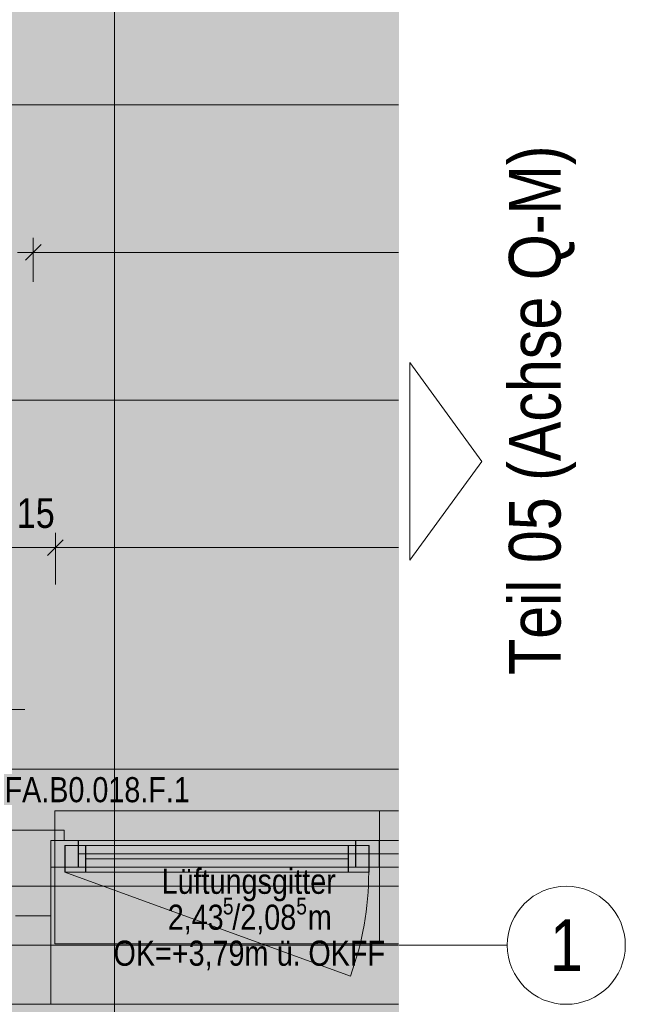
# Model space of a CAD drawing. Extents: x -720 to 300, y 62 to 1162.
# Tile 255 of 256: x 51 to 92, y 996 to 1063. Entities that reach past the tile are written whole.
import ezdxf
from ezdxf.enums import TextEntityAlignment as Align
from ezdxf.lldxf.tags import DXFTag

# ---------------------------------------------------------------- set-up
doc = ezdxf.new("R2010")
doc.units = 0
doc.layers.get('0').update_dxf_attribs({"lineweight": 13})
for name, color, linetype, lineweight, true_color in [('30 -33 Aussenwände- 7 Fassade_ Elemente', 7, 'Continuous', 9, 0x00aacc), ('30 -35 Decken- 1 Konstruktion-Träger- Stahlbeton', 7, 'Continuous', 13, 0x33aa00), ('70 -72 Beschriftung- 1 Beschriftung allgemein', 7, 'Continuous', 9, 0xff6633), ('70 -75 Raumstempel-2 Verweislinie', 7, 'Continuous', 9, 0xff6600), ('70 -76 Bemaßung- 2 Allgemein', 9, 'Continuous', 5, 0x808080), ('iwb_Layout Achsbezeichung', 1, 'Continuous', 13, 0xff0000), ('iwb_Layout BA_Markierung', 7, 'Continuous', 9, 0xbadcdc), ('iwb_Layout Text', 3, 'Continuous', 18, 0x00ff00), ('iwb_Schraffur_Unterzug', 7, 'Continuous', 5, 0xffffcc)]:
    doc.layers.add(name, color=color, linetype=linetype, lineweight=lineweight, true_color=true_color)
for name, color, linetype, lineweight in [('30 -33 Aussenwände- 8 Sonnenschutz', 7, 'Continuous', 9), ('70 -71 Achsen- 1 Gebäudeachsen', 7, 'STRICHPUNKT2-A06G93UB8I', 18), ('Keine-1', 7, 'Continuous', 15)]:
    doc.layers.add(name, color=color, linetype=linetype, lineweight=lineweight)
doc.styles.get("Standard").update_dxf_attribs({"font": 'ARIALN.TTF'})
tags = doc.linetypes.add('fein_strichliert-A06G93UC8I', pattern=[4, 1, -2, 1]).pattern_tags.tags
tags[8:9] = [DXFTag(74, 4), DXFTag(75, 0), DXFTag(340, '0'), DXFTag(46, 0.0), DXFTag(50, 0.0), DXFTag(44, 0.0), DXFTag(45, 0.0)]
tags[6:7] = [DXFTag(74, 4), DXFTag(75, 0), DXFTag(340, '0'), DXFTag(46, 0.0), DXFTag(50, 0.0), DXFTag(44, 0.0), DXFTag(45, 0.0)]
tags[4:5] = [DXFTag(74, 4), DXFTag(75, 0), DXFTag(340, '0'), DXFTag(46, 0.0), DXFTag(50, 0.0), DXFTag(44, 0.0), DXFTag(45, 0.0)]
tags = doc.linetypes.add('STRICHPUNKT2', pattern=[12.7, 6.35, -3.175, 0, -3.175]).pattern_tags.tags
tags[10:11] = [DXFTag(74, 4), DXFTag(75, 0), DXFTag(340, '0'), DXFTag(46, 0.0), DXFTag(50, 0.0), DXFTag(44, 0.0), DXFTag(45, 0.0)]
tags[8:9] = [DXFTag(74, 4), DXFTag(75, 0), DXFTag(340, '0'), DXFTag(46, 0.0), DXFTag(50, 0.0), DXFTag(44, 0.0), DXFTag(45, 0.0)]
tags[6:7] = [DXFTag(74, 4), DXFTag(75, 0), DXFTag(340, '0'), DXFTag(46, 0.0), DXFTag(50, 0.0), DXFTag(44, 0.0), DXFTag(45, 0.0)]
tags[4:5] = [DXFTag(74, 4), DXFTag(75, 0), DXFTag(340, '0'), DXFTag(46, 0.0), DXFTag(50, 0.0), DXFTag(44, 0.0), DXFTag(45, 0.0)]
tags = doc.linetypes.add('STRICHPUNKT2-A06G93UB8I', pattern=[12.7, 6.35, -3.175, 0, -3.175]).pattern_tags.tags
tags[10:11] = [DXFTag(74, 4), DXFTag(75, 0), DXFTag(340, '0'), DXFTag(46, 0.0), DXFTag(50, 0.0), DXFTag(44, 0.0), DXFTag(45, 0.0)]
tags[8:9] = [DXFTag(74, 4), DXFTag(75, 0), DXFTag(340, '0'), DXFTag(46, 0.0), DXFTag(50, 0.0), DXFTag(44, 0.0), DXFTag(45, 0.0)]
tags[6:7] = [DXFTag(74, 4), DXFTag(75, 0), DXFTag(340, '0'), DXFTag(46, 0.0), DXFTag(50, 0.0), DXFTag(44, 0.0), DXFTag(45, 0.0)]
tags[4:5] = [DXFTag(74, 4), DXFTag(75, 0), DXFTag(340, '0'), DXFTag(46, 0.0), DXFTag(50, 0.0), DXFTag(44, 0.0), DXFTag(45, 0.0)]

# ---------------------------------------------------------------- blocks, each defined once
blk = doc.blocks.new('Polygon-A06G93U58I')
at = {"color": 0, "linetype": 'ByBlock', "lineweight": -2, "ltscale": 0.13}
blk.add_solid([(4.854, 86.708), (4.686, 1083.814), (76.501, 86.518), (76.501, 1083.814)], dxfattribs=at)
blk = doc.blocks.new('Referenz-A06G93UD8I')
at = {"layer": '30 -33 Aussenwände- 7 Fassade_ Elemente', "color": 0, "linetype": 'Continuous', "lineweight": -2, "ltscale": 0.13}
for p, q in [((76.456, 1011.852), (0.547, 1011.852)), ((53.814, 1007.712), (49.614, 1007.712)), ((53.814, 1007.012), (53.814, 1007.712)), ((52.914, 1005.212), (52.914, 1007.012)), ((52.914, 1007.012), (75.147, 1007.012)), ((52.914, 1007.012), (54.747, 1007.012)), ((52.914, 1005.212), (52.914, 1007.012)), ((52.914, 1001.912), (52.914, 1007.012)), ((52.914, 1007.012), (53.814, 1007.012)), ((53.847, 1006.662), (74.447, 1006.662)), ((53.847, 1004.862), (53.847, 1006.662)), ((53.847, 1006.662), (55.247, 1006.662)), ((53.847, 1004.862), (53.847, 1006.662)), ((54.747, 1007.012), (54.747, 1005.212)), ((55.247, 1006.662), (55.247, 1004.862)), ((73.047, 1006.662), (74.447, 1006.662)), ((73.047, 1004.862), (73.047, 1006.662)), ((73.547, 1005.212), (73.547, 1007.012)), ((73.547, 1007.012), (75.147, 1007.012)), ((74.447, 1006.662), (74.447, 1004.862)), ((74.447, 1006.662), (74.447, 1004.862)), ((75.147, 1007.012), (76.456, 1007.012)), ((75.147, 1007.012), (76.456, 1007.012)), ((75.147, 1007.012), (75.147, 1005.212)), ((75.147, 1005.212), (75.147, 1007.012)), ((73.047, 1005.762), (55.247, 1005.762)), ((75.147, 1005.212), (52.914, 1005.212)), ((54.747, 1005.212), (52.914, 1005.212)), ((74.447, 1004.862), (53.847, 1004.862)), ((55.247, 1004.862), (53.847, 1004.862)), ((74.447, 1004.862), (73.047, 1004.862)), ((75.147, 1005.212), (73.547, 1005.212)), ((76.456, 1005.212), (75.147, 1005.212)), ((76.456, 1005.212), (75.147, 1005.212)), ((50.514, 1001.912), (52.914, 1001.912)), ((50.514, 1001.912), (52.914, 1001.912)), ((52.914, 1001.912), (52.914, 995.912)), ((3.647, 995.912), (76.456, 995.912)), ((52.914, 995.912), (50.514, 995.912))]:
    blk.add_line(p, q, dxfattribs=at)
at = {"layer": '30 -33 Aussenwände- 7 Fassade_ Elemente', "color": 0, "lineweight": -2}
for p, q in [((53.18, 1007.012), (53.18, 1009.012)), ((53.18, 1009.012), (76.456, 1009.012)), ((53.18, 1009.012), (75.18, 1009.012)), ((75.18, 1009.012), (76.456, 1009.012)), ((75.18, 1007.012), (75.18, 1009.012)), ((53.18, 1005.212), (53.18, 1007.012)), ((53.18, 1007.012), (54.78, 1007.012)), ((53.88, 1004.862), (53.88, 1006.662)), ((53.88, 1006.662), (55.28, 1006.662)), ((54.78, 1007.012), (76.456, 1007.012)), ((54.78, 1007.012), (54.78, 1005.212)), ((54.78, 1007.012), (73.58, 1007.012)), ((55.28, 1006.662), (73.08, 1006.662)), ((55.28, 1004.862), (55.28, 1006.662)), ((73.08, 1006.662), (74.48, 1006.662)), ((73.08, 1004.862), (73.08, 1006.662)), ((73.58, 1007.012), (73.58, 1005.212)), ((75.18, 1007.012), (73.58, 1007.012)), ((74.48, 1006.662), (74.48, 1004.862)), ((75.18, 1007.012), (76.456, 1007.012)), ((75.18, 1005.212), (75.18, 1007.012)), ((76.456, 1006.112), (54.78, 1006.112)), ((55.28, 1005.762), (73.08, 1005.762)), ((53.18, 1005.212), (53.18, 1000.012)), ((54.78, 1005.212), (53.18, 1005.212)), ((55.28, 1004.862), (53.88, 1004.862)), ((76.456, 1005.212), (54.78, 1005.212)), ((73.08, 1004.862), (55.28, 1004.862)), ((74.48, 1004.862), (73.08, 1004.862)), ((73.58, 1005.212), (75.18, 1005.212)), ((76.456, 1005.212), (75.18, 1005.212)), ((75.18, 1000.012), (75.18, 1005.212)), ((53.18, 1000.012), (75.18, 1000.012)), ((53.18, 1000.012), (76.456, 1000.012)), ((75.18, 1000.012), (76.456, 1000.012))]:
    blk.add_line(p, q, dxfattribs=at)
at = {"layer": '30 -33 Aussenwände- 7 Fassade_ Elemente', "color": 0, "linetype": 'fein_strichliert-A06G93UC8I', "lineweight": -2, "ltscale": 0.13}
blk.add_line((53.847, 1004.862), (73.205, 997.817), dxfattribs=at)
blk.add_ellipse((53.847, 1004.862), major_axis=(19.358, -7.046), ratio=1, start_param=0, end_param=0.349066, dxfattribs=at)
at = {"layer": '30 -33 Aussenwände- 8 Sonnenschutz', "color": 0, "linetype": 'Continuous', "lineweight": -2, "ltscale": 0.13}
blk.add_line((51.147, 1015.892), (4.147, 1015.892), dxfattribs=at)
at = {"layer": '30 -35 Decken- 1 Konstruktion-Träger- Stahlbeton', "color": 0, "linetype": 'fein_strichliert-A06G93UC8I', "lineweight": -2, "ltscale": 0.13}
blk.add_line((76.456, 1003.912), (-682.362, 1003.912), dxfattribs=at)
at = {"layer": '70 -71 Achsen- 1 Gebäudeachsen', "color": 0, "linetype": 'STRICHPUNKT2-A06G93UB8I', "lineweight": -2, "ltscale": 0.13}
blk.add_line((-682.362, 999.912), (76.456, 999.912), dxfattribs=at)
at = {"layer": '70 -75 Raumstempel-2 Verweislinie', "color": 0, "linetype": 'Continuous', "lineweight": -2, "ltscale": 0.13}
blk.add_line((57.213, 1104.852), (57.213, 989.062), dxfattribs=at)
at = {"layer": '70 -76 Bemaßung- 2 Allgemein', "color": 0, "linetype": 'Continuous', "lineweight": -2, "ltscale": 0.13}
for p, q in [((76.456, 1056.852), (-682.362, 1056.852)), ((51.183, 1046.322), (52.244, 1047.383)), ((52.244, 1047.383), (51.183, 1046.322)), ((51.714, 1044.852), (51.714, 1047.852)), ((51.714, 1044.852), (51.714, 1047.852)), ((52.214, 1046.852), (50.653, 1046.852)), ((51.214, 1046.852), (52.774, 1046.852)), ((76.456, 1046.852), (52.774, 1046.852)), ((76.456, 1036.852), (4.207, 1036.852)), ((52.683, 1026.322), (53.744, 1027.383)), ((52.683, 1026.322), (53.744, 1027.383)), ((53.214, 1024.352), (53.214, 1027.852)), ((53.214, 1024.352), (53.214, 1027.852)), ((51.214, 1026.852), (49.153, 1026.852)), ((51.214, 1026.852), (49.153, 1026.852)), ((53.214, 1026.852), (50.214, 1026.852)), ((52.214, 1026.852), (54.274, 1026.852)), ((52.214, 1026.852), (54.274, 1026.852)), ((54.274, 1026.852), (55.335, 1026.852)), ((76.456, 1026.852), (54.274, 1026.852))]:
    blk.add_line(p, q, dxfattribs=at)
at = {"layer": 'Keine-1', "color": 0, "linetype": 'fein_strichliert-A06G93UC8I', "lineweight": -2, "ltscale": 0.13}
blk.add_line((-682.362, 1011.85), (76.456, 1011.851), dxfattribs=at)
at = {"layer": '70 -72 Beschriftung- 1 Beschriftung allgemein', "color": 0, "linetype": 'Continuous', "lineweight": -2, "ltscale": 0.13, "attachment_point": 1}
for s, insert, char_height in [('{\\fArial Narrow;FA.B0.018.F.1}', (49.768, 1011.304), 1.7), ('{\\fArial Narrow;Lüftungsgitter}', (60.415, 1005.097), 1.7), ('{\\fArial Narrow;2,43}', (60.828, 1002.663), 1.7), ('{\\fArial Narrow;5}', (64.564, 1003.135), 1.13339), ('{\\fArial Narrow;/2,08}', (65.203, 1002.663), 1.7), ('{\\fArial Narrow;5}', (69.538, 1003.135), 1.13339), ('{\\fArial Narrow;m}', (70.322, 1002.663), 1.7), ('{\\fArial Narrow;OK=+3,79m}', (57.151, 1000.227), 1.7), ('{\\fArial Narrow;ü.}', (68.216, 1000.227), 1.7), ('{\\fArial Narrow;OKFF}', (70.358, 1000.227), 1.7)]:
    blk.add_mtext(s, dxfattribs=dict(at, insert=insert, char_height=char_height))
at = {"layer": '70 -76 Bemaßung- 2 Allgemein', "color": 0, "linetype": 'Continuous', "lineweight": -2, "ltscale": 0.13, "insert": (50.602, 1030.203), "char_height": 2.01377, "attachment_point": 1}
blk.add_mtext('{\\fArial Narrow;15}', dxfattribs=at)
blk = doc.blocks.new('Referenz-A06G93UF8I')
at = {"layer": 'iwb_Schraffur_Unterzug', "linetype": 'Continuous', "ltscale": 0.13}
for points in [[(-682.362, 1003.912), (76.456, 1003.912), (76.456, 1001.038)], [(-682.362, 1003.912), (76.456, 1001.038), (-682.362, 1000.171)], [(-682.362, 1000.171), (76.456, 1001.038), (76.456, 998.786)], [(-682.362, 1000.171), (76.456, 998.786), (-682.362, 999.653)], [(-682.362, 999.653), (76.456, 998.786), (76.456, 995.912)], [(-682.362, 999.653), (76.456, 995.912), (-682.362, 995.912)]]:
    blk.add_solid(points, dxfattribs=at)

msp = doc.modelspace()

# ---------------------------------------------------------------- linework, layer by layer
at = {"layer": 'iwb_Layout Achsbezeichung', "linetype": 'STRICHPUNKT2', "lineweight": 13, "ltscale": 0.39}
msp.add_line((76.501, 999.912), (83.837, 999.912), dxfattribs=at)
at = {"layer": 'iwb_Layout Achsbezeichung', "ltscale": 0.39, "extrusion": (0, 0, -1)}
msp.add_circle((-87.837, 999.912), 4, dxfattribs=at)
at = {"layer": 'iwb_Layout Text', "linetype": 'Continuous', "ltscale": 0.18}
for p, q in [((82.121, 1032.697), (77.238, 1039.388)), ((77.238, 1026.005), (77.238, 1039.388)), ((77.238, 1026.005), (82.121, 1032.697))]:
    msp.add_line(p, q, dxfattribs=at)

# ---------------------------------------------------------------- block references
at = {"color": 8, "lineweight": 13, "ltscale": 0.13, "true_color": 0x808080}
msp.add_blockref('Referenz-A06G93UD8I', (0, 0), dxfattribs=at)
at = {"color": 8, "lineweight": 25, "ltscale": 0.25, "true_color": 0x808080}
msp.add_blockref('Referenz-A06G93UF8I', (0, 0), dxfattribs=at)
at = {"layer": 'iwb_Layout BA_Markierung', "ltscale": 0.13}
msp.add_blockref('Polygon-A06G93U58I', (0, 0), dxfattribs=at)

# ---------------------------------------------------------------- texts
at = {"layer": 'iwb_Layout Achsbezeichung', "ltscale": 0.39}
msp.add_text('1', height=3.5, dxfattribs=at).set_placement((87.837, 999.912), align=Align.MIDDLE_CENTER)
at = {"layer": 'iwb_Layout Text', "ltscale": 0.18}
msp.add_text('Teil 05 (Achse Q-M)', height=3.5, rotation=90, dxfattribs=at).set_placement((83.948, 1018.229), align=Align.TOP_LEFT)

doc.saveas('drawing.dxf')
